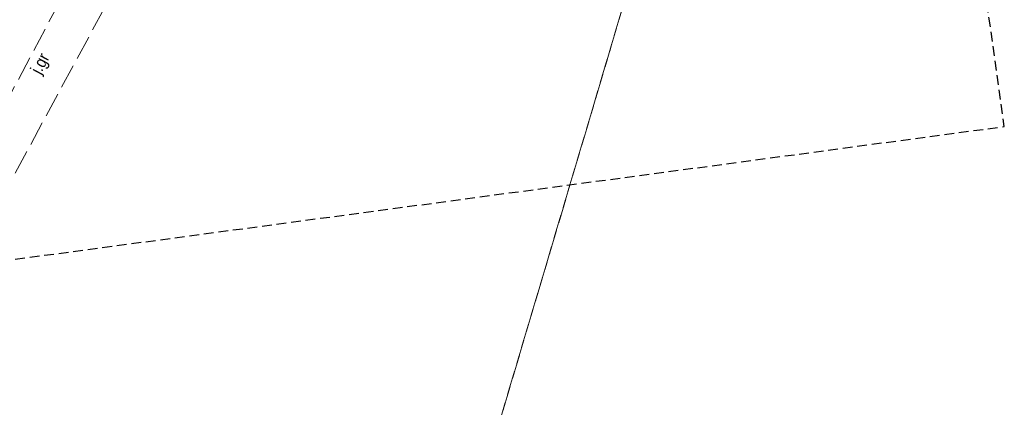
# Model space of a CAD drawing. Header units: metres. Extents: x 5590113 to 5596324, y 5910954 to 5916249.
# Tile 204 of 256: x 5592672 to 5592732, y 5913861 to 5913884. Entities that reach past the tile are written whole.
import ezdxf

# ---------------------------------------------------------------- set-up
doc = ezdxf.new("R2010")
doc.units = ezdxf.units.M
for name, pattern in [('1.5_0.5', [2, 1.5, -0.5]), ('2', [0.9, 0.6, -0.3]), ('egkk-500', [2, 1.5, -0.5]), ('egug-500', [1, 0.5, -0.5])]:
    doc.linetypes.add(name, pattern=pattern)
doc.styles.get("Standard").update_dxf_attribs({"font": 'Working1250', "width": 0.75})

msp = doc.modelspace()

# ---------------------------------------------------------------- linework, layer by layer
at = {"layer": '217-kontur klasyfikacyjny', "color": 92, "linetype": 'egkk-500', "lineweight": 18, "flags": 128}
for points in [[(5592690.28, 5913822.09), (5592712.62, 5913897.32)], [(5592712.62, 5913897.32), (5592690.28, 5913822.09)]]:
    msp.add_lwpolyline(points, dxfattribs=at)
at = {"layer": '218-kontur użytku gruntowego', "color": 3, "linetype": 'egug-500', "lineweight": 18, "flags": 128}
for points in [[(5592690.28, 5913822.09), (5592712.62, 5913897.32)], [(5592712.62, 5913897.32), (5592690.28, 5913822.09)]]:
    msp.add_lwpolyline(points, dxfattribs=at)
at = {"layer": 'jezdnia', "color": 7, "linetype": '1.5_0.5', "lineweight": 18, "flags": 128}
msp.add_lwpolyline([(5592681.98, 5913899.73), (5592662.1, 5913862.34), (5592664.48, 5913861.64), (5592685.34, 5913900.27)], close=True, dxfattribs=at)
at = {"layer": 'Zakres', "color": 5, "linetype": '2', "lineweight": 25, "flags": 128}
msp.add_lwpolyline([(5592488.83, 5913845.15), (5592732.46, 5913877.85), (5592720.46, 5913963.58), (5592690.12, 5913960.05), (5592610.89, 5913994.02)], close=True, dxfattribs=at)

# ---------------------------------------------------------------- texts
at = {"layer": 'jezdnia-Atr17', "color": 7, "width": 0.9}
msp.add_text('j.gr', height=0.75, rotation=62, dxfattribs=at).set_placement((5592673.24, 5913881))

doc.saveas('drawing.dxf')
